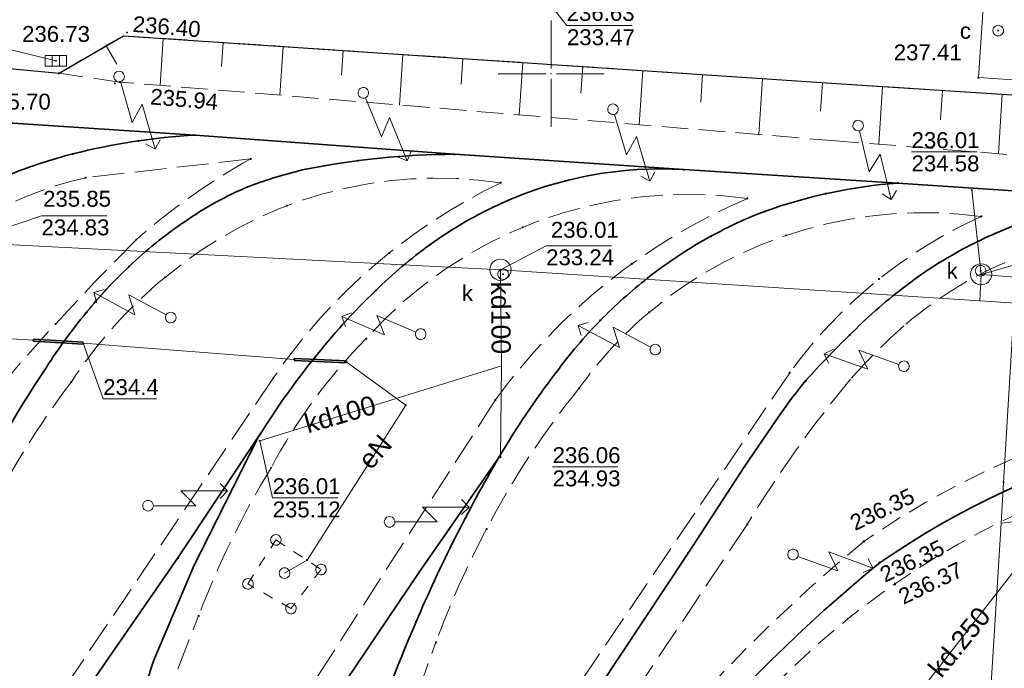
# Model space of a CAD drawing. Header units: metres. Extents: x 6603648 to 6604252, y 5739748 to 5740166.
# Tile 98 of 114: x 6604075 to 6604121, y 5740022 to 5740053. Entities that reach past the tile are written whole.
import ezdxf
from ezdxf.enums import TextEntityAlignment as Align

# ---------------------------------------------------------------- set-up
doc = ezdxf.new("R2010")
doc.units = ezdxf.units.M
doc.header["$PDSIZE"] = 0.75
for name, pattern in [('ARK_LIN', [50, 50, 0]), ('PRZER1-1', [1, 0.5, -0.5]), ('PRZER2-1', [1.5, 1, -0.5]), ('PRZER2_5-1', [1.75, 1.25, -0.5]), ('PRZER3-1', [2, 1.5, -0.5])]:
    doc.linetypes.add(name, pattern=pattern)
doc.layers.get('0').update_dxf_attribs({"linetype": 'CONTINUOUS'})
for name, color, linetype, lineweight, true_color in [('GSLKOU', 7, 'CONTINUOUS', 18, 0x0a0909), ('GSLKRW', 7, 'CONTINUOUS', 25, 0x0a0909), ('GSLTTR', 7, 'CONTINUOUS', 35, 0x0a0909), ('GSPPRB', 7, 'CONTINUOUS', 18, 0x0a0909), ('GSPWPS', 7, 'CONTINUOUS', 13, 0x0a0909), ('GSPWPS_O', 7, 'CONTINUOUS', 13, 0x0a0909), ('GSSINN', 7, 'CONTINUOUS', 18, 0x0a0909), ('GSSZSN', 7, 'CONTINUOUS', 18, 0x0a0909), ('GULCNP', 7, 'CONTINUOUS', 18, 0xd200d2), ('GULENN', 1, 'CONTINUOUS', 18, 0xff0000), ('GULENN_O', 1, 'CONTINUOUS', 18, 0xff0000), ('GULEOR', 1, 'CONTINUOUS', 35, 0xff0000), ('GULKDP', 7, 'CONTINUOUS', 18, 0x803300), ('GULKDP_O', 7, 'CONTINUOUS', 18, 0x803300), ('GULWOP', 5, 'CONTINUOUS', 18, 0x0000ff), ('GUPCWZ', 7, 'CONTINUOUS', 18, 0x0a0909), ('GUPCWZ_O', 7, 'CONTINUOUS', 18, 0x0a0909), ('GUPISL', 7, 'CONTINUOUS', 18, 0x0a0909), ('GUPKKS', 7, 'CONTINUOUS', 18, 0x0a0909), ('GUPKSD', 7, 'CONTINUOUS', 18, 0x803300), ('GUPKWZ', 7, 'CONTINUOUS', 18, 0x0a0909), ('GUPKWZ_O', 7, 'CONTINUOUS', 18, 0x0a0909), ('GUSISL', 7, 'CONTINUOUS', 18, 0x0a0909)]:
    doc.layers.add(name, color=color, linetype=linetype, lineweight=lineweight, true_color=true_color)
for name, color, linetype, true_color in [('GUPCSH', 7, 'CONTINUOUS', 0xd200d2), ('GUPCSH_O', 7, 'CONTINUOUS', 0xd200d2), ('GUPESH', 1, 'CONTINUOUS', 0xff0000), ('GUPESH_O', 1, 'CONTINUOUS', 0xff0000), ('GUPKSH', 7, 'CONTINUOUS', 0x803300), ('GUPKSH_O', 7, 'CONTINUOUS', 0x803300)]:
    doc.layers.add(name, color=color, linetype=linetype, true_color=true_color)
doc.layers.add('PKT_ARK', color=7, linetype='ARK_LIN', lineweight=18)
doc.styles.add('Arial', font='arial.ttf')

# ---------------------------------------------------------------- blocks, each defined once
blk = doc.blocks.new('GSPPRB0')
at = {"color": 0, "lineweight": 18}
blk.add_lwpolyline([(-0.007955, 0.0225), (0.007955, 0.0225), (0.0225, 0.007955), (0.0225, -0.007955), (0.007955, -0.0225), (-0.007955, -0.0225), (-0.0225, -0.007955), (-0.0225, 0.007955)], close=True, dxfattribs=at)
blk = doc.blocks.new('GUPISL1_5')
at = {"color": 0}
for points in [[(3.396745, 1.05234), (3.75, 0.7), (3.396745, 0.34766)], [(0.25, 0), (2.25, 0), (1.55, 0.7), (3.75, 0.7)]]:
    blk.add_lwpolyline(points, dxfattribs=at)
blk.add_lwpolyline([(0.25, 0), (0.241481, -0.064705), (0.216506, -0.125), (0.176777, -0.176777), (0.125, -0.216506), (0.064705, -0.241481), (0, -0.25), (-0.064705, -0.241481), (-0.125, -0.216506), (-0.176777, -0.176777), (-0.216506, -0.125), (-0.241481, -0.064705), (-0.25, 0), (-0.241481, 0.064705), (-0.216506, 0.125), (-0.176777, 0.176777), (-0.125, 0.216506), (-0.064705, 0.241481), (0, 0.25), (0.064705, 0.241481), (0.125, 0.216506), (0.176777, 0.176777), (0.216506, 0.125), (0.241481, 0.064705)], close=True, dxfattribs=at)
blk = doc.blocks.new('GUPESH1')
blk.add_hatch(color=0).paths.add_polyline_path([(0, 0.045), (-0.011647, 0.043467), (-0.0225, 0.038971), (-0.03182, 0.03182), (-0.038971, 0.0225), (-0.043467, 0.011647), (-0.045, 0), (-0.043467, -0.011647), (-0.038971, -0.0225), (-0.03182, -0.03182), (-0.0225, -0.038971), (-0.011647, -0.043467), (0, -0.045), (0.011647, -0.043467), (0.0225, -0.038971), (0.03182, -0.03182), (0.038971, -0.0225), (0.043467, -0.011647), (0.045, 0), (0.043467, 0.011647), (0.038971, 0.0225), (0.03182, 0.03182), (0.0225, 0.038971), (0.011647, 0.043467)])
blk = doc.blocks.new('GUPISL1_4')
at = {"color": 0}
blk.add_lwpolyline([(0.25, 0), (0.241481, -0.064705), (0.216506, -0.125), (0.176777, -0.176777), (0.125, -0.216506), (0.064705, -0.241481), (0, -0.25), (-0.064705, -0.241481), (-0.125, -0.216506), (-0.176777, -0.176777), (-0.216506, -0.125), (-0.241481, -0.064705), (-0.25, 0), (-0.241481, 0.064705), (-0.216506, 0.125), (-0.176777, 0.176777), (-0.125, 0.216506), (-0.064705, 0.241481), (0, 0.25), (0.064705, 0.241481), (0.125, 0.216506), (0.176777, 0.176777), (0.216506, 0.125), (0.241481, 0.064705)], close=True, dxfattribs=at)
blk = doc.blocks.new('GUPKKS1')
at = {"color": 0}
blk.add_lwpolyline([(0.5, -0.25), (-0.5, -0.25), (-0.5, 0.25), (0.5, 0.25)], close=True, dxfattribs=at)
for points in [[(-0.175, -0.25), (-0.175, 0.25)], [(0.175, -0.25), (0.175, 0.25)]]:
    blk.add_lwpolyline(points, dxfattribs=at)
blk = doc.blocks.new('GUPKSD1_1')
at = {"color": 0}
blk.add_lwpolyline([(0.5, 0), (0.482963, -0.12941), (0.433013, -0.25), (0.353553, -0.353553), (0.25, -0.433013), (0.12941, -0.482963), (0, -0.5), (-0.12941, -0.482963), (-0.25, -0.433013), (-0.353553, -0.353553), (-0.433013, -0.25), (-0.482963, -0.12941), (-0.5, 0), (-0.482963, 0.12941), (-0.433013, 0.25), (-0.353553, 0.353553), (-0.25, 0.433013), (-0.12941, 0.482963), (0, 0.5), (0.12941, 0.482963), (0.25, 0.433013), (0.353553, 0.353553), (0.433013, 0.25), (0.482963, 0.12941)], close=True, dxfattribs=at)
blk = doc.blocks.new('GUPKWZ1_1')
at = {"color": 0}
blk.add_lwpolyline([(0.25, 0), (0.241481, -0.064705), (0.216506, -0.125), (0.176777, -0.176777), (0.125, -0.216506), (0.064705, -0.241481), (0, -0.25), (-0.064705, -0.241481), (-0.125, -0.216506), (-0.176777, -0.176777), (-0.216506, -0.125), (-0.241481, -0.064705), (-0.25, 0), (-0.241481, 0.064705), (-0.216506, 0.125), (-0.176777, 0.176777), (-0.125, 0.216506), (-0.064705, 0.241481), (0, 0.25), (0.064705, 0.241481), (0.125, 0.216506), (0.176777, 0.176777), (0.216506, 0.125), (0.241481, 0.064705)], close=True, dxfattribs=at)
blk = doc.blocks.new('GSPWPS1')
blk.add_hatch(color=0).paths.add_polyline_path([(0, 0.045), (-0.011647, 0.043467), (-0.0225, 0.038971), (-0.03182, 0.03182), (-0.038971, 0.0225), (-0.043467, 0.011647), (-0.045, 0), (-0.043467, -0.011647), (-0.038971, -0.0225), (-0.03182, -0.03182), (-0.0225, -0.038971), (-0.011647, -0.043467), (0, -0.045), (0.011647, -0.043467), (0.0225, -0.038971), (0.03182, -0.03182), (0.038971, -0.0225), (0.043467, -0.011647), (0.045, 0), (0.043467, 0.011647), (0.038971, 0.0225), (0.03182, 0.03182), (0.0225, 0.038971), (0.011647, 0.043467)])
blk = doc.blocks.new('GUPCWZ1_1')
at = {"color": 0}
blk.add_lwpolyline([(0.25, 0), (0.241481, -0.064705), (0.216506, -0.125), (0.176777, -0.176777), (0.125, -0.216506), (0.064705, -0.241481), (0, -0.25), (-0.064705, -0.241481), (-0.125, -0.216506), (-0.176777, -0.176777), (-0.216506, -0.125), (-0.241481, -0.064705), (-0.25, 0), (-0.241481, 0.064705), (-0.216506, 0.125), (-0.176777, 0.176777), (-0.125, 0.216506), (-0.064705, 0.241481), (0, 0.25), (0.064705, 0.241481), (0.125, 0.216506), (0.176777, 0.176777), (0.216506, 0.125), (0.241481, 0.064705)], close=True, dxfattribs=at)
blk = doc.blocks.new('GUPCSH1')
blk.add_hatch(color=0).paths.add_polyline_path([(0, 0.045), (-0.011647, 0.043467), (-0.0225, 0.038971), (-0.03182, 0.03182), (-0.038971, 0.0225), (-0.043467, 0.011647), (-0.045, 0), (-0.043467, -0.011647), (-0.038971, -0.0225), (-0.03182, -0.03182), (-0.0225, -0.038971), (-0.011647, -0.043467), (0, -0.045), (0.011647, -0.043467), (0.0225, -0.038971), (0.03182, -0.03182), (0.038971, -0.0225), (0.043467, -0.011647), (0.045, 0), (0.043467, 0.011647), (0.038971, 0.0225), (0.03182, 0.03182), (0.0225, 0.038971), (0.011647, 0.043467)])
blk = doc.blocks.new('GUPKSH1')
blk.add_hatch(color=0).paths.add_polyline_path([(0, 0.045), (-0.011647, 0.043467), (-0.0225, 0.038971), (-0.03182, 0.03182), (-0.038971, 0.0225), (-0.043467, 0.011647), (-0.045, 0), (-0.043467, -0.011647), (-0.038971, -0.0225), (-0.03182, -0.03182), (-0.0225, -0.038971), (-0.011647, -0.043467), (0, -0.045), (0.011647, -0.043467), (0.0225, -0.038971), (0.03182, -0.03182), (0.038971, -0.0225), (0.043467, -0.011647), (0.045, 0), (0.043467, 0.011647), (0.038971, 0.0225), (0.03182, 0.03182), (0.0225, 0.038971), (0.011647, 0.043467)])
blk = doc.blocks.new('GUSISL2_1')
at = {"color": 0}
blk.add_lwpolyline([(0.25, 0), (0.241481, -0.064705), (0.216506, -0.125), (0.176777, -0.176777), (0.125, -0.216506), (0.064705, -0.241481), (0, -0.25), (-0.064705, -0.241481), (-0.125, -0.216506), (-0.176777, -0.176777), (-0.216506, -0.125), (-0.241481, -0.064705), (-0.25, 0), (-0.241481, 0.064705), (-0.216506, 0.125), (-0.176777, 0.176777), (-0.125, 0.216506), (-0.064705, 0.241481), (0, 0.25), (0.064705, 0.241481), (0.125, 0.216506), (0.176777, 0.176777), (0.216506, 0.125), (0.241481, 0.064705)], close=True, dxfattribs=at)
blk = doc.blocks.new('ASS_SYM', base_point=(826.5, 303.25))
at = {"layer": 'PKT_ARK'}
for p, q in [((826.5, 303.5), (826.5, 305.75)), ((826.25, 303.25), (824, 303.25)), ((826.5, 303), (826.5, 300.75)), ((826.75, 303.25), (829, 303.25))]:
    blk.add_line(p, q, dxfattribs=at)
blk.add_point((826.5, 303.25), dxfattribs=at)
blk.add_point((826.5, 303.25), dxfattribs=at)

msp = doc.modelspace()

# ---------------------------------------------------------------- linework, layer by layer
at = {"layer": 'GSLKOU', "color": 18, "linetype": 'PRZER3-1', "lineweight": 18, "true_color": 0x0a0909}
for points in [[(6604085.819, 5740045.984), (6604078.04, 5740045.094)], [(6604111.262, 5740035.897), (6604089.482, 5740003.734)], [(6604086.892, 5740035.649), (6604066.338, 5740005.171)], [(6604097.368, 5740034.608), (6604077.945, 5740004.443)], [(6604109.255, 5740028.746), (6604093.086, 5740004.597)], [(6604077.999, 5740010.746), (6604083.366, 5740024.436)], [(6604092.356, 5740017.015), (6604094.563, 5740023.19)]]:
    msp.add_lwpolyline(points, dxfattribs=at)
for points in [[(6604085.819, 5740045.984, 0.052432), (6604080.429, 5740042.181)], [(6604068.121, 5740038.974, -0.167028), (6604078.04, 5740045.094)], [(6604097.629, 5740044.856, 0.215111), (6604081.785, 5740040.398)], [(6604097.629, 5740044.856, 0.131896), (6604086.892, 5740035.649)], [(6604109.267, 5740044.119, 0.250421), (6604091.275, 5740037.507)], [(6604109.267, 5740044.119, 0.136056), (6604097.368, 5740034.608)], [(6604120.296, 5740043.27, 0.210282), (6604104.624, 5740038.745)], [(6604120.296, 5740043.27, 0.13011), (6604111.262, 5740035.897)], [(6604080.429, 5740042.181, 0.085409), (6604054.83, 5740005.921)], [(6604123.287, 5740041.78, 0.054984), (6604119.598, 5740040.195)], [(6604077.363, 5740035.468, -0.077115), (6604081.785, 5740040.398)], [(6604119.598, 5740040.195, 0.043142), (6604116.649, 5740038.116)], [(6604101.315, 5740035.158, -0.062314), (6604104.624, 5740038.745)], [(6604116.649, 5740038.116, 0.031072), (6604114.129, 5740035.595)], [(6604086.786, 5740031.416, -0.072284), (6604091.275, 5740037.507)], [(6604071.641, 5740025.041, -0.073834), (6604077.363, 5740035.468)], [(6604109.255, 5740028.746, -0.036406), (6604114.129, 5740035.595)], [(6604096.957, 5740028.529, -0.050671), (6604101.315, 5740035.158)], [(6604083.366, 5740024.436, -0.045489), (6604086.786, 5740031.416)], [(6604094.563, 5740023.19, -0.033993), (6604096.957, 5740028.529)]]:
    msp.add_lwpolyline(points, format="xyb", dxfattribs=at)
at = {"layer": 'GSLKRW', "color": 18, "linetype": 'Continuous', "lineweight": 25, "true_color": 0x0a0909}
msp.add_lwpolyline([(6603888.801, 5740017.506), (6603885.242, 5740019.905, -0.218891), (6603885.821, 5740024.938), (6603888.034, 5740028.323), (6603906.03, 5740055.169), (6603908.072, 5740058.081), (6603912.794, 5740059.515), (6603917.178, 5740060.884), (6603953.638, 5740058.284), (6604021.892, 5740053.85), (6604045.218, 5740052.297), (6604064.461, 5740050.903), (6604072.071, 5740050.465), (6604076.781, 5740050.019), (6604079.816, 5740051.791), (6604113.94, 5740049.504), (6604137.646, 5740047.978), (6604149.589, 5740047.305)], format="xyb", dxfattribs=at)
at = {"layer": 'GSLTTR', "color": 18, "linetype": 'Continuous', "lineweight": 35, "true_color": 0x0a0909}
msp.add_lwpolyline([(6604037.573, 5740050.167), (6604048.92, 5740049.444), (6604059.65, 5740048.692), (6604071.729, 5740047.86), (6604083.207, 5740047.101), (6604095.449, 5740046.202), (6604106.259, 5740045.477), (6604116.367, 5740044.842), (6604127.74, 5740044.087), (6604140.825, 5740043.186)], dxfattribs=at)
for points in [[(6603964.72, 5739887.25), (6603966.609, 5739889.967), (6604001.038, 5739941.039), (6604044.26, 5740006.032), (6604051.889, 5740017.378), (6604055.89, 5740023.373), (6604062.281, 5740032.682, -0.002321), (6604063.911, 5740035.234, -0.024136), (6604065.532, 5740037.721, -0.03274), (6604067.407, 5740040.065, -0.031091), (6604069.191, 5740041.816, -0.024216), (6604071.113, 5740043.289, -0.059746), (6604074.535, 5740045.276, -0.029403), (6604077.425, 5740046.219, -0.047672), (6604083.207, 5740047.101)], [(6603976.59, 5739886.9), (6603978.848, 5739890.212), (6604009.392, 5739935.802), (6604054.833, 5740003.924), (6604063.339, 5740016.555), (6604067.132, 5740022.239), (6604071.127, 5740028.188), (6604073.684, 5740032.048, -0.022938), (6604076.054, 5740035.949, -0.033101), (6604078.084, 5740038.754, -0.033472), (6604080.075, 5740040.898, -0.043637), (6604082.71, 5740043.02, -0.057), (6604085.737, 5740044.68, -0.035366), (6604088.432, 5740045.499, -0.04795), (6604095.449, 5740046.202)], [(6603988.42, 5739886.55), (6603991.303, 5739890.865), (6604023.837, 5739939.292), (6604065.917, 5740002.624), (6604072.534, 5740012.685), (6604076.612, 5740018.821), (6604082.389, 5740027.166), (6604086.231, 5740032.934, -0.030294), (6604088.794, 5740036.545, -0.037312), (6604091.718, 5740039.765, -0.041144), (6604094.299, 5740041.943, -0.051603), (6604097.708, 5740043.908, -0.122064), (6604106.259, 5740045.477)], [(6603999.06, 5739884.56), (6604000.874, 5739887.149), (6604003.534, 5739890.922), (6604033.772, 5739936.159), (6604072.855, 5739995.164), (6604078.961, 5740004.529), (6604084.388, 5740012.651), (6604090.336, 5740021.395), (6604093.78, 5740026.499), (6604097.532, 5740031.903, -0.032857), (6604100.24, 5740035.912, -0.035525), (6604102.327, 5740038.371, -0.03355), (6604104.563, 5740040.372, -0.042497), (6604107.542, 5740042.337, -0.035941), (6604110.064, 5740043.501, -0.068269), (6604116.367, 5740044.842)], [(6604011.06, 5739884.38), (6604013.255, 5739887.694), (6604015.852, 5739891.294), (6604045.698, 5739935.978), (6604073.098, 5739977.38), (6604090.594, 5740003.492), (6604106.464, 5740027.397), (6604109.13, 5740031.475), (6604110.821, 5740033.956, -0.022319), (6604112.027, 5740035.531, -0.019637), (6604114.092, 5740037.68, -0.034636), (6604116.604, 5740039.893, -0.026272), (6604118.308, 5740041.083, -0.035138), (6604120.959, 5740042.469, -0.094316), (6604127.74, 5740044.087)], [(6604017.25, 5739884.72), (6604019.542, 5739888.479), (6604041.946, 5739922.022), (6604058.56, 5739946.898), (6604075.369, 5739972.065), (6604086.721, 5739989.026), (6604097.922, 5740005.804, -0.096804), (6604115.527, 5740026.956, -0.168892), (6604141.008, 5740033.938), (6604146.464, 5740033.212), (6604158.149, 5740031.111)], [(6603994.14, 5739886.13), (6603997.684, 5739890.914), (6604029.07, 5739938.047), (6604071.587, 5740002.296), (6604075.098, 5740007.755, 0.045916), (6604081.255, 5740022.341), (6604083.158, 5740026.83), (6604086.231, 5740032.934)], [(6604005.45, 5739884.82), (6604006.874, 5739886.945), (6604010.097, 5739891.21), (6604040.301, 5739936.711), (6604072.91, 5739986.043), (6604085.005, 5740003.884, 0.026806), (6604087.03, 5740006.956, 0.019655), (6604088.383, 5740009.511, -0.007442), (6604091.159, 5740017.57, -0.02376), (6604093.63, 5740024.159, -0.031122), (6604097.532, 5740031.903)], [(6604032.41, 5739880.25), (6604054.781, 5739913.861), (6604072.452, 5739940.45), (6604087.852, 5739963.584), (6604101.681, 5739984.273), (6604113.86, 5740002.603), (6604120.541, 5740012.609, -0.107183), (6604132.569, 5740026.072, -0.072174), (6604141.469, 5740030.422, -0.140687), (6604158.149, 5740031.111)]]:
    msp.add_lwpolyline(points, format="xyb", dxfattribs=at)
at = {"layer": 'GSSINN', "color": 18, "linetype": 'PRZER2-1', "lineweight": 18, "true_color": 0x0a0909}
msp.add_lwpolyline([(6604129.31, 5740031.748, 0.190346), (6604106.077, 5740015.639, 0.057005), (6604100.507, 5740005.126), (6604096.686, 5740006.099, -0.095988), (6604114.752, 5740027.946, -0.168163), (6604140.824, 5740035.17)], format="xyb", dxfattribs=at)
msp.add_lwpolyline([(6604143.571, 5740032.324, 0.083878), (6604131.894, 5740027.079, 0.094111), (6604122.235, 5740017.443), (6604119.928, 5740014.215), (6604117.461, 5740010.076), (6604115.367, 5740007.774), (6604112.468, 5740004.675), (6604110.181, 5740002.519), (6604100.507, 5740005.126, -0.057005), (6604106.077, 5740015.639, -0.190346), (6604129.31, 5740031.748, -0.113901)], format="xyb", close=True, dxfattribs=at)
at = {"layer": 'GSSZSN', "color": 18, "linetype": 'PRZER2_5-1', "lineweight": 18, "true_color": 0x0a0909}
msp.add_lwpolyline([(6604172.088, 5740045.897, -0.063547), (6604166.26, 5740044.187, -0.020206), (6604155.106, 5740044.198), (6604138.95, 5740044.814), (6604113.443, 5740046.833), (6604079.64, 5740049.607), (6604076.781, 5740050.019), (6604079.816, 5740051.791), (6604113.94, 5740049.504), (6604137.646, 5740047.978), (6604155.086, 5740046.966, 0.034905), (6604158.757, 5740046.701, 0.049034), (6604164.675, 5740047.36, 0.087623), (6604170.092, 5740049.049, 0.138762)], format="xyb", dxfattribs=at)
msp.add_lwpolyline([(6604172.088, 5740045.897, -0.063547), (6604166.26, 5740044.187, -0.020206), (6604155.106, 5740044.198), (6604138.95, 5740044.814), (6604113.443, 5740046.833), (6604079.64, 5740049.607), (6604076.781, 5740050.019), (6604079.816, 5740051.791), (6604113.94, 5740049.504), (6604137.646, 5740047.978), (6604155.086, 5740046.966, 0.034905), (6604158.757, 5740046.701, 0.049034), (6604164.675, 5740047.36, 0.087623), (6604170.092, 5740049.049, 0.138762)], format="xyb", dxfattribs=at)
at = {"layer": 'GSSZSN', "color": 18, "linetype": 'Continuous', "lineweight": 18, "true_color": 0x0a0909}
for points in [[(6604078.999, 5740051.313), (6604079.505, 5740050.445)], [(6604078.999, 5740051.313), (6604079.505, 5740050.445)], [(6604081.699, 5740051.664), (6604081.551, 5740049.45)], [(6604081.699, 5740051.664), (6604081.551, 5740049.45)], [(6604084.527, 5740051.475), (6604084.452, 5740050.346)], [(6604084.527, 5740051.475), (6604084.452, 5740050.346)], [(6604087.355, 5740051.285), (6604087.201, 5740048.986)], [(6604087.355, 5740051.285), (6604087.201, 5740048.986)], [(6604090.183, 5740051.096), (6604090.105, 5740049.925)], [(6604090.183, 5740051.096), (6604090.105, 5740049.925)], [(6604093.011, 5740050.906), (6604092.851, 5740048.523)], [(6604093.011, 5740050.906), (6604092.851, 5740048.523)], [(6604095.839, 5740050.717), (6604095.758, 5740049.504)], [(6604095.839, 5740050.717), (6604095.758, 5740049.504)], [(6604098.667, 5740050.527), (6604098.501, 5740048.059)], [(6604098.667, 5740050.527), (6604098.501, 5740048.059)], [(6604101.495, 5740050.338), (6604101.411, 5740049.083)], [(6604101.495, 5740050.338), (6604101.411, 5740049.083)], [(6604104.323, 5740050.148), (6604104.151, 5740047.596)], [(6604104.323, 5740050.148), (6604104.151, 5740047.596)], [(6604107.15, 5740049.959), (6604107.063, 5740048.661)], [(6604107.15, 5740049.959), (6604107.063, 5740048.661)], [(6604109.978, 5740049.769), (6604109.802, 5740047.132)], [(6604109.978, 5740049.769), (6604109.802, 5740047.132)], [(6604112.806, 5740049.58), (6604112.716, 5740048.24)], [(6604112.806, 5740049.58), (6604112.716, 5740048.24)], [(6604115.634, 5740049.395), (6604115.459, 5740046.674)], [(6604115.634, 5740049.395), (6604115.459, 5740046.674)], [(6604118.463, 5740049.213), (6604118.374, 5740047.831)], [(6604118.463, 5740049.213), (6604118.374, 5740047.831)], [(6604121.291, 5740049.031), (6604121.111, 5740046.226)], [(6604121.291, 5740049.031), (6604121.111, 5740046.226)]]:
    msp.add_lwpolyline(points, dxfattribs=at)
at = {"layer": 'GULCNP', "color": 212, "linetype": 'Continuous', "lineweight": 18, "true_color": 0xd200d2}
msp.add_lwpolyline([(6603992.57, 5740076.067), (6603991.705, 5740062.837), (6604028.721, 5740060.449), (6604053.766, 5740058.48), (6604054.299, 5740061.341), (6604094.212, 5740058.67), (6604120.643, 5740056.9), (6604120.165, 5740049.819), (6604129.199, 5740049.21), (6604128.63, 5740016.231), (6604139.865, 5740014.146), (6604139.683, 5740012.752), (6604136.939, 5739990.983), (6604135.946, 5739970.649), (6604154.792, 5739970.086), (6604153.198, 5739950.735)], dxfattribs=at)
at = {"layer": 'GULENN', "color": 1, "linetype": 'Continuous', "lineweight": 18, "true_color": 0xff0000}
for points in [[(6604075.573, 5740037.433), (6604066.19, 5740037.995)], [(6604087.884, 5740036.529), (6604077.917, 5740037.3)], [(6604087.424, 5740026.453), (6604088.484, 5740027.069), (6604093.139, 5740034.374), (6604090.337, 5740036.418)]]:
    msp.add_lwpolyline(points, dxfattribs=at)
at = {"layer": 'GULEOR', "color": 1, "linetype": 'Continuous', "lineweight": 35, "true_color": 0xff0000}
for points in [[(6604075.57, 5740037.383), (6604077.914, 5740037.25)], [(6604077.919, 5740037.349), (6604075.576, 5740037.483)], [(6604087.882, 5740036.479), (6604090.335, 5740036.368)], [(6604090.339, 5740036.468), (6604087.886, 5740036.579)]]:
    msp.add_lwpolyline(points, dxfattribs=at)
at = {"layer": 'GULKDP', "color": 36, "linetype": 'Continuous', "lineweight": 18, "true_color": 0x803300}
for points in [[(6604076.633, 5740050.606), (6604059.028, 5740054.945)], [(6604120.291, 5740040.539), (6604119.851, 5740044.521)], [(6604120.291, 5740040.539), (6604131.4, 5740043.742)], [(6604072.17, 5740042.055), (6604097.612, 5740040.755), (6604120.231, 5740039.286), (6604131.243, 5740038.578), (6604143.402, 5740037.782), (6604157.906, 5740037.252), (6604190.309, 5740034.971)], [(6604097.612, 5740040.755), (6604097.653, 5740036.225), (6604097.619, 5740031.923)], [(6604120.291, 5740040.539), (6604120.231, 5740039.286)], [(6604131.243, 5740038.578), (6604113.64, 5740016.05), (6604113.299, 5740015.614), (6604113.136, 5740015.141), (6604109.387, 5740003.012), (6604109.297, 5740002.721)], [(6604097.653, 5740036.225), (6604086.251, 5740032.686)]]:
    msp.add_lwpolyline(points, dxfattribs=at)
at = {"layer": 'GULWOP', "color": 5, "linetype": 'Continuous', "lineweight": 18, "true_color": 0x0000ff}
for points in [[(6604083.559, 5739966.367), (6604091.567, 5739978.051), (6604120.708, 5740020.243), (6604121.231, 5740028.806), (6604121.348, 5740030.728), (6604122.24, 5740045.599), (6604123.727, 5740070.204), (6604124.765, 5740087.278)], [(6604121.231, 5740028.806), (6604121.785, 5740028.877), (6604122.606, 5740028.873)]]:
    msp.add_lwpolyline(points, dxfattribs=at)
at = {"layer": 'GUPESH_O', "color": 1, "linetype": 'Continuous', "lineweight": 13, "true_color": 0xff0000, "flags": 128}
msp.add_lwpolyline([(6604077.917, 5740037.3), (6604078.866, 5740034.675), (6604081.386, 5740034.675)], dxfattribs=at)
at = {"layer": 'GUPKSH_O', "color": 36, "linetype": 'Continuous', "lineweight": 13, "true_color": 0x803300, "flags": 128}
for points in [[(6604099.11, 5740054.348), (6604100.748, 5740052.266), (6604103.828, 5740052.266)], [(6604117.009, 5740046.318), (6604120.089, 5740046.318)], [(6604072.131, 5740042.005), (6604075.955, 5740043.3), (6604079.035, 5740043.3)], [(6604097.612, 5740040.755), (6604099.767, 5740041.89), (6604102.847, 5740041.89)], [(6604120.291, 5740040.539), (6604122.923, 5740040.324), (6604126.003, 5740040.324)], [(6604086.251, 5740032.686), (6604086.861, 5740030.003), (6604089.941, 5740030.003)], [(6604100.071, 5740031.466), (6604103.151, 5740031.466)]]:
    msp.add_lwpolyline(points, dxfattribs=at)
at = {"layer": 'GUSISL', "color": 18, "linetype": 'PRZER1-1', "lineweight": 18, "true_color": 0x0a0909}
msp.add_lwpolyline([(6604087.015, 5740028.02), (6604089.143, 5740026.622), (6604087.725, 5740024.78), (6604085.694, 5740025.946)], close=True, dxfattribs=at)

# ---------------------------------------------------------------- block references
at = {"layer": 'GSPPRB', "color": 18, "linetype": 'Continuous', "lineweight": 18, "true_color": 0x0a0909, "rotation": 90}
for p in [(6604076.781, 5740050.019), (6604120.165, 5740049.819), (6604079.64, 5740049.607), (6604083.207, 5740047.101), (6604080.519, 5740046.831), (6604077.425, 5740046.219), (6604095.449, 5740046.202), (6604085.819, 5740045.984), (6604090.878, 5740045.898), (6604088.432, 5740045.499), (6604106.259, 5740045.477), (6604078.04, 5740045.094), (6604085.737, 5740044.68), (6604097.629, 5740044.856), (6604100.656, 5740044.944), (6604116.367, 5740044.842), (6604112.95, 5740044.339), (6604087.539, 5740043.774), (6604097.708, 5740043.908), (6604109.267, 5740044.119), (6604110.064, 5740043.501), (6604082.71, 5740043.02), (6604120.296, 5740043.27), (6604098.652, 5740042.756), (6604111.092, 5740042.375), (6604120.959, 5740042.469), (6604080.429, 5740042.181), (6604094.299, 5740041.943), (6604107.542, 5740042.337), (6604092.365, 5740041.55), (6604103.798, 5740041.029), (6604118.308, 5740041.083), (6604080.075, 5740040.898), (6604081.785, 5740040.398), (6604104.563, 5740040.372), (6604115.475, 5740040.313), (6604091.718, 5740039.765), (6604116.604, 5740039.893), (6604078.084, 5740038.754), (6604104.624, 5740038.745), (6604076.618, 5740038.204), (6604102.327, 5740038.371), (6604075.573, 5740037.433), (6604091.275, 5740037.507), (6604114.092, 5740037.68), (6604087.884, 5740036.529), (6604088.794, 5740036.545), (6604090.337, 5740036.418), (6604076.054, 5740035.949), (6604100.24, 5740035.912), (6604111.262, 5740035.897), (6604077.363, 5740035.468), (6604086.892, 5740035.649), (6604112.027, 5740035.531), (6604101.315, 5740035.158), (6604097.368, 5740034.608), (6604093.139, 5740034.374), (6604110.821, 5740033.956), (6604086.231, 5740032.934), (6604097.532, 5740031.903), (6604086.786, 5740031.416), (6604109.13, 5740031.475), (6604121.348, 5740030.728), (6604096.957, 5740028.529), (6604109.255, 5740028.746), (6604095.496, 5740028.163), (6604114.752, 5740027.946), (6604082.389, 5740027.166), (6604088.484, 5740027.069), (6604106.464, 5740027.397), (6604083.158, 5740026.83), (6604115.527, 5740026.956), (6604093.78, 5740026.499), (6604116.233, 5740025.955), (6604083.366, 5740024.436), (6604093.63, 5740024.159), (6604094.563, 5740023.19), (6604081.255, 5740022.341)]:
    msp.add_blockref('GSPPRB0', p, dxfattribs=at)
at = {"layer": 'GSPWPS', "color": 18, "linetype": 'Continuous', "lineweight": 13, "true_color": 0x0a0909, "rotation": 90}
for p in [(6604079.99, 5740051.94), (6604079.407, 5740049.542), (6604114.772, 5740027.931), (6604115.484, 5740026.952), (6604116.228, 5740025.913)]:
    msp.add_blockref('GSPWPS1', p, dxfattribs=at)
at = {"layer": 'GUPCSH', "color": 212, "linetype": 'Continuous', "lineweight": 5, "true_color": 0xd200d2, "rotation": 90}
for p in [(6604121.1, 5740052.03), (6604120.165, 5740049.819)]:
    msp.add_blockref('GUPCSH1', p, dxfattribs=at)
at = {"layer": 'GUPCWZ', "color": 18, "linetype": 'Continuous', "lineweight": 18, "true_color": 0x0a0909, "rotation": 90}
msp.add_blockref('GUPCWZ1_1', (6604121.1, 5740052.03), dxfattribs=at)
at = {"layer": 'GUPESH', "color": 1, "linetype": 'Continuous', "lineweight": 5, "true_color": 0xff0000, "rotation": 90}
msp.add_blockref('GUPESH1', (6604077.917, 5740037.3), dxfattribs=at)
at = {"layer": 'GUPISL', "color": 18, "linetype": 'Continuous', "lineweight": 18, "true_color": 0x0a0909}
for name, p, rotation in [('GUPISL1_5', (6604079.615, 5740049.866), 285.7989602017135), ('GUPISL1_5', (6604091.143, 5740049.097), 292.3322547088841), ('GUPISL1_5', (6604102.921, 5740048.323), 286.6541408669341), ('GUPISL1_5', (6604114.489, 5740047.554), 283.4615601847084), ('GUPISL1_5', (6604082.053, 5740038.503), 151.4542891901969), ('GUPISL1_5', (6604093.842, 5740037.719), 156.9013104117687), ('GUPISL1_5', (6604104.919, 5740036.991), 152.1172000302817), ('GUPISL1_5', (6604116.647, 5740036.205), 160.4834714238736), ('GUPISL1_5', (6604080.981, 5740029.629), 359.9999974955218), ('GUPISL1_5', (6604092.379, 5740028.868), 359.9999974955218), ('GUPISL1_5', (6604111.414, 5740027.329), 339.8302781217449), ('GUPISL1_4', (6604087.424, 5740026.453), 90)]:
    msp.add_blockref(name, p, dxfattribs=dict(at, rotation=rotation))
at = {"layer": 'GUPKKS', "color": 18, "linetype": 'Continuous', "lineweight": 18, "true_color": 0x0a0909, "rotation": 359.9999974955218}
msp.add_blockref('GUPKKS1', (6604076.633, 5740050.606), dxfattribs=at)
at = {"layer": 'GUPKSD', "color": 36, "linetype": 'Continuous', "lineweight": 18, "true_color": 0x803300, "rotation": 90}
for p in [(6604097.612, 5740040.755), (6604120.291, 5740040.539)]:
    msp.add_blockref('GUPKSD1_1', p, dxfattribs=at)
at = {"layer": 'GUPKSH', "color": 36, "linetype": 'Continuous', "lineweight": 5, "true_color": 0x803300, "rotation": 90}
for p in [(6604076.633, 5740050.606), (6604119.851, 5740044.521), (6604097.612, 5740040.755), (6604097.736, 5740040.547), (6604120.268, 5740040.709), (6604120.291, 5740040.539), (6604086.251, 5740032.686), (6604097.619, 5740031.923)]:
    msp.add_blockref('GUPKSH1', p, dxfattribs=at)
at = {"layer": 'GUPKWZ', "color": 18, "linetype": 'Continuous', "lineweight": 18, "true_color": 0x0a0909, "rotation": 90}
for p in [(6604097.736, 5740040.547), (6604120.268, 5740040.709)]:
    msp.add_blockref('GUPKWZ1_1', p, dxfattribs=at)
at = {"layer": 'GUSISL', "color": 18, "linetype": 'Continuous', "lineweight": 18, "true_color": 0x0a0909}
for p, rotation in [((6604087.015, 5740028.02), 326.7099098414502), ((6604087.015, 5740028.02), 57.51788060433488), ((6604087.015, 5740028.02), 12.11389522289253), ((6604089.143, 5740026.622), 279.5614162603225), ((6604085.694, 5740025.946), 103.8292182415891), ((6604087.725, 5740024.78), 191.2767392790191)]:
    msp.add_blockref('GUSISL2_1', p, dxfattribs=dict(at, rotation=rotation))
at = {"layer": 'PKT_ARK', "linetype": 'Continuous'}
msp.add_blockref('ASS_SYM', (6604100, 5740050), dxfattribs=at)

# ---------------------------------------------------------------- texts
at = {"layer": 'GSPWPS_O', "color": 18, "linetype": 'Continuous', "lineweight": 0, "true_color": 0x0a0909, "style": 'Arial'}
for s, rotation, p in [('236.40', 355.2657, (6604080.235, 5740051.977)), ('235.70', 360, (6604073.185, 5740048.308)), ('235.94', 355.2657, (6604081.061, 5740048.555)), ('236.35', 25.7388, (6604114.342, 5740028.429)), ('236.35', 25.7388, (6604115.751, 5740025.991)), ('236.37', 25.7388, (6604116.627, 5740024.952))]:
    msp.add_text(s, height=0.75, rotation=rotation, dxfattribs=at).set_placement(p)
at = {"layer": 'GULENN_O', "color": 1, "linetype": 'Continuous', "lineweight": 0, "true_color": 0xff0000, "style": 'Arial'}
msp.add_text('eN', height=0.9, rotation=48.2235, dxfattribs=at).set_placement((6604092.028, 5740031.877), align=Align.CENTER)
at = {"layer": 'GULKDP_O', "color": 36, "linetype": 'Continuous', "lineweight": 0, "true_color": 0x803300, "style": 'Arial'}
for s, rotation, p in [('kd100', 270.5164, (6604097.182, 5740038.486)), ('kd100', 16.097, (6604090.168, 5740033.514)), ('kd.250', 50.8489, (6604119.608, 5740022.923))]:
    msp.add_text(s, height=0.9, rotation=rotation, dxfattribs=at).set_placement(p, align=Align.CENTER)
at = {"layer": 'GUPCSH_O', "color": 212, "linetype": 'Continuous', "lineweight": 0, "true_color": 0xd200d2, "style": 'Arial'}
msp.add_text('237.41', height=0.75, rotation=360, dxfattribs=at).set_placement((6604116.169, 5740050.63))
at = {"layer": 'GUPCWZ_O', "color": 18, "linetype": 'Continuous', "lineweight": 0, "true_color": 0x0a0909, "style": 'Arial'}
msp.add_text('c', height=0.75, rotation=360, dxfattribs=at).set_placement((6604119.812, 5740051.646), align=Align.RIGHT)
at = {"layer": 'GUPESH_O', "color": 1, "linetype": 'Continuous', "lineweight": 0, "true_color": 0xff0000, "style": 'Arial'}
msp.add_text('234.4', height=0.75, rotation=360, dxfattribs=at).set_placement((6604078.866, 5740034.848))
at = {"layer": 'GUPKSH_O', "color": 36, "linetype": 'Continuous', "lineweight": 0, "true_color": 0x803300, "style": 'Arial'}
for s, p in [('236.63', (6604100.735, 5740052.489)), ('236.73', (6604075.037, 5740051.498)), ('233.47', (6604100.748, 5740051.344)), ('236.01', (6604117.009, 5740046.491)), ('234.58', (6604117.009, 5740045.396)), ('235.85', (6604076.029, 5740043.727)), ('234.83', (6604075.955, 5740042.378)), ('236.01', (6604099.99, 5740042.263)), ('233.24', (6604099.767, 5740040.967)), ('236.06', (6604100.071, 5740031.639)), ('234.93', (6604100.071, 5740030.544)), ('236.01', (6604086.861, 5740030.175)), ('235.12', (6604086.861, 5740029.08))]:
    msp.add_text(s, height=0.75, rotation=360, dxfattribs=at).set_placement(p)
at = {"layer": 'GUPKWZ_O', "color": 18, "linetype": 'Continuous', "lineweight": 0, "true_color": 0x0a0909, "style": 'Arial'}
for p in [(6604119.192, 5740040.333), (6604096.316, 5740039.279)]:
    msp.add_text('k', height=0.75, rotation=360, dxfattribs=at).set_placement(p, align=Align.RIGHT)

doc.saveas('drawing.dxf')
